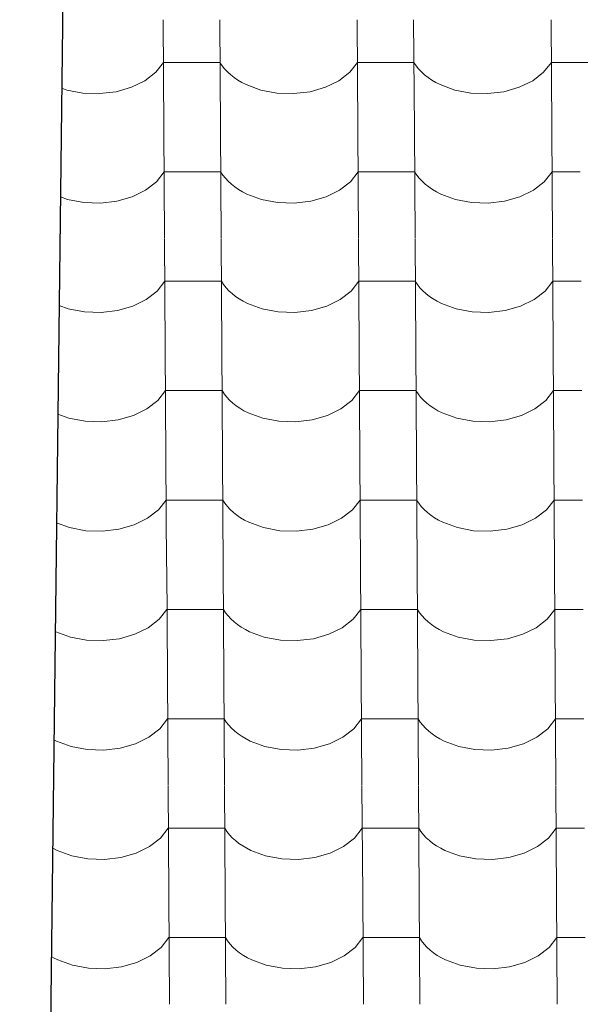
# Model space of a CAD drawing. Header units: millimetres. Extents: x -29001 to 109416, y -1251 to 13451.
# Tile 17 of 163: x -20792 to -20315, y 9311 to 10148. Entities that reach past the tile are written whole.
import ezdxf

# ---------------------------------------------------------------- set-up
doc = ezdxf.new("R2010")
doc.units = ezdxf.units.MM
doc.header["$MEASUREMENT"] = 0
for name, color, linetype in [('POHLED JIŽNÍ_1_Konstrukce - nosné', 7, 'Continuous'), ('POHLED JIŽNÍ_1_Nové_Konstrukce - střechy a skořepiny', 7, 'Continuous'), ('POHLED JIŽNÍ_1_Nové_Výplně - Povrchové', 7, 'Continuous')]:
    doc.layers.add(name, color=color, linetype=linetype)

# ---------------------------------------------------------------- blocks, each defined once
blk = doc.blocks.new('*X1', base_point=(-31394.74, -25864.88))
at = {"layer": 'POHLED JIŽNÍ_1_Nové_Výplně - Povrchové', "color": 21, "linetype": 'Continuous', "lineweight": 20, "true_color": 0xffaaaa}
for p, q in [((-20669.61, 10148.21), (-20669.03, 10055.54)), ((-20621.58, 10148.21), (-20621, 10055.54)), ((-20504.61, 10148.21), (-20504.03, 10055.54)), ((-20456.58, 10148.21), (-20456, 10055.54)), ((-20339.62, 10148.21), (-20339.04, 10055.54)), ((-20676, 10103.67), (-20669.39, 10112.05)), ((-20645.37, 10112.05), (-20669.39, 10112.05)), ((-20621.35, 10112.05), (-20645.37, 10112.05)), ((-20621.35, 10112.05), (-20619.51, 10109.26)), ((-20511, 10103.67), (-20504.39, 10112.05)), ((-20480.37, 10112.05), (-20504.39, 10112.05)), ((-20456.35, 10112.05), (-20480.37, 10112.05)), ((-20456.35, 10112.05), (-20454.51, 10109.26)), ((-20346.01, 10103.67), (-20339.39, 10112.05)), ((-20315.37, 10112.05), (-20339.39, 10112.05)), ((-20291.36, 10112.05), (-20315.37, 10112.05)), ((-20685.27, 10096.5), (-20676, 10103.67)), ((-20619.51, 10109.26), (-20617.37, 10106.56)), ((-20617.37, 10106.56), (-20614.95, 10103.98)), ((-20614.95, 10103.98), (-20612.25, 10101.51)), ((-20520.27, 10096.5), (-20511, 10103.67)), ((-20454.51, 10109.26), (-20452.37, 10106.56)), ((-20452.37, 10106.56), (-20449.95, 10103.98)), ((-20449.95, 10103.98), (-20447.25, 10101.51)), ((-20355.27, 10096.5), (-20346.01, 10103.67)), ((-20696.71, 10090.91), (-20685.27, 10096.5)), ((-20612.25, 10101.51), (-20609.3, 10099.19)), ((-20609.3, 10099.19), (-20606.1, 10097.01)), ((-20606.1, 10097.01), (-20602.67, 10094.99)), ((-20531.71, 10090.91), (-20520.27, 10096.5)), ((-20447.25, 10101.51), (-20444.3, 10099.19)), ((-20444.3, 10099.19), (-20441.1, 10097.01)), ((-20441.1, 10097.01), (-20437.68, 10094.99)), ((-20366.71, 10090.91), (-20355.27, 10096.5)), ((-20756.03, 10090.2), (-20751.57, 10088.57)), ((-20751.57, 10088.57), (-20737.89, 10085.98)), ((-20723.71, 10085.51), (-20709.74, 10087.18)), ((-20709.74, 10087.18), (-20696.71, 10090.91)), ((-20602.67, 10094.99), (-20599.04, 10093.14)), ((-20599.04, 10093.14), (-20586.57, 10088.57)), ((-20586.57, 10088.57), (-20572.89, 10085.98)), ((-20558.71, 10085.51), (-20544.75, 10087.18)), ((-20544.75, 10087.18), (-20531.71, 10090.91)), ((-20437.68, 10094.99), (-20434.04, 10093.14)), ((-20434.04, 10093.14), (-20421.57, 10088.57)), ((-20421.57, 10088.57), (-20407.89, 10085.98)), ((-20393.71, 10085.51), (-20379.75, 10087.18)), ((-20379.75, 10087.18), (-20366.71, 10090.91)), ((-20737.89, 10085.98), (-20723.71, 10085.51)), ((-20572.89, 10085.98), (-20558.71, 10085.51)), ((-20407.89, 10085.98), (-20393.71, 10085.51)), ((-20669.03, 10055.2), (-20668.45, 9962.53)), ((-20621, 10055.2), (-20620.42, 9962.53)), ((-20504.03, 10055.2), (-20503.45, 9962.53)), ((-20456, 10055.2), (-20455.42, 9962.53)), ((-20339.04, 10055.2), (-20338.46, 9962.53)), ((-20675.42, 10010.66), (-20668.8, 10019.04)), ((-20644.79, 10019.04), (-20668.8, 10019.04)), ((-20620.77, 10019.04), (-20644.79, 10019.04)), ((-20620.77, 10019.04), (-20618.93, 10016.25)), ((-20618.93, 10016.25), (-20616.79, 10013.56)), ((-20616.79, 10013.56), (-20614.37, 10010.97)), ((-20510.42, 10010.66), (-20503.81, 10019.04)), ((-20479.79, 10019.04), (-20503.81, 10019.04)), ((-20455.77, 10019.04), (-20479.79, 10019.04)), ((-20455.77, 10019.04), (-20453.93, 10016.25)), ((-20453.93, 10016.25), (-20451.79, 10013.56)), ((-20451.79, 10013.56), (-20449.37, 10010.97)), ((-20345.42, 10010.66), (-20338.81, 10019.04)), ((-20314.79, 10019.04), (-20338.81, 10019.04)), ((-20696.13, 9997.9), (-20684.68, 10003.49)), ((-20684.68, 10003.49), (-20675.42, 10010.66)), ((-20614.37, 10010.97), (-20611.67, 10008.5)), ((-20611.67, 10008.5), (-20608.71, 10006.18)), ((-20608.71, 10006.18), (-20605.52, 10004)), ((-20605.52, 10004), (-20602.09, 10001.98)), ((-20531.13, 9997.9), (-20519.69, 10003.49)), ((-20519.69, 10003.49), (-20510.42, 10010.66)), ((-20449.37, 10010.97), (-20446.67, 10008.5)), ((-20446.67, 10008.5), (-20443.72, 10006.18)), ((-20443.72, 10006.18), (-20440.52, 10004)), ((-20440.52, 10004), (-20437.09, 10001.98)), ((-20366.13, 9997.9), (-20354.69, 10003.49)), ((-20354.69, 10003.49), (-20345.42, 10010.66)), ((-20757.14, 9997.82), (-20750.98, 9995.56)), ((-20750.98, 9995.56), (-20737.31, 9992.97)), ((-20709.16, 9994.17), (-20696.13, 9997.9)), ((-20602.09, 10001.98), (-20598.46, 10000.13)), ((-20598.46, 10000.13), (-20585.99, 9995.56)), ((-20585.99, 9995.56), (-20572.31, 9992.97)), ((-20544.16, 9994.17), (-20531.13, 9997.9)), ((-20437.09, 10001.98), (-20433.46, 10000.13)), ((-20433.46, 10000.13), (-20420.99, 9995.56)), ((-20420.99, 9995.56), (-20407.31, 9992.97)), ((-20379.17, 9994.17), (-20366.13, 9997.9)), ((-20737.31, 9992.97), (-20723.13, 9992.5)), ((-20723.13, 9992.5), (-20709.16, 9994.17)), ((-20572.31, 9992.97), (-20558.13, 9992.5)), ((-20558.13, 9992.5), (-20544.16, 9994.17)), ((-20407.31, 9992.97), (-20393.13, 9992.5)), ((-20393.13, 9992.5), (-20379.17, 9994.17)), ((-20668.45, 9962.19), (-20667.87, 9869.52)), ((-20620.41, 9962.19), (-20619.83, 9869.52)), ((-20503.45, 9962.19), (-20502.87, 9869.52)), ((-20455.42, 9962.19), (-20454.84, 9869.52)), ((-20338.45, 9962.19), (-20337.87, 9869.52)), ((-20674.84, 9917.65), (-20668.22, 9926.04)), ((-20644.2, 9926.04), (-20668.22, 9926.04)), ((-20620.19, 9926.04), (-20644.2, 9926.04)), ((-20620.19, 9926.04), (-20618.35, 9923.24)), ((-20618.35, 9923.24), (-20616.21, 9920.55)), ((-20616.21, 9920.55), (-20613.78, 9917.96)), ((-20509.84, 9917.65), (-20503.22, 9926.04)), ((-20479.21, 9926.04), (-20503.22, 9926.04)), ((-20455.19, 9926.04), (-20479.21, 9926.04)), ((-20455.19, 9926.04), (-20453.35, 9923.24)), ((-20453.35, 9923.24), (-20451.21, 9920.55)), ((-20451.21, 9920.55), (-20448.79, 9917.96)), ((-20344.84, 9917.65), (-20338.23, 9926.04)), ((-20314.21, 9926.04), (-20338.23, 9926.04)), ((-20684.1, 9910.48), (-20674.84, 9917.65)), ((-20613.78, 9917.96), (-20611.09, 9915.5)), ((-20611.09, 9915.5), (-20608.13, 9913.17)), ((-20608.13, 9913.17), (-20604.93, 9910.99)), ((-20519.11, 9910.48), (-20509.84, 9917.65)), ((-20448.79, 9917.96), (-20446.09, 9915.5)), ((-20446.09, 9915.5), (-20443.14, 9913.17)), ((-20443.14, 9913.17), (-20439.94, 9910.99)), ((-20354.11, 9910.48), (-20344.84, 9917.65)), ((-20758.26, 9905.43), (-20750.4, 9902.55)), ((-20708.58, 9901.16), (-20695.54, 9904.89)), ((-20695.54, 9904.89), (-20684.1, 9910.48)), ((-20604.93, 9910.99), (-20601.51, 9908.97)), ((-20601.51, 9908.97), (-20597.88, 9907.12)), ((-20597.88, 9907.12), (-20585.4, 9902.55)), ((-20543.58, 9901.16), (-20530.55, 9904.89)), ((-20530.55, 9904.89), (-20519.11, 9910.48)), ((-20439.94, 9910.99), (-20436.51, 9908.97)), ((-20436.51, 9908.97), (-20432.88, 9907.12)), ((-20432.88, 9907.12), (-20420.41, 9902.55)), ((-20378.59, 9901.16), (-20365.55, 9904.89)), ((-20365.55, 9904.89), (-20354.11, 9910.48)), ((-20750.4, 9902.55), (-20736.73, 9899.96)), ((-20736.73, 9899.96), (-20722.55, 9899.49)), ((-20722.55, 9899.49), (-20708.58, 9901.16)), ((-20585.4, 9902.55), (-20571.73, 9899.96)), ((-20571.73, 9899.96), (-20557.55, 9899.49)), ((-20557.55, 9899.49), (-20543.58, 9901.16)), ((-20420.41, 9902.55), (-20406.73, 9899.96)), ((-20406.73, 9899.96), (-20392.55, 9899.49)), ((-20392.55, 9899.49), (-20378.59, 9901.16)), ((-20667.87, 9869.18), (-20667.29, 9776.51)), ((-20619.83, 9869.18), (-20619.25, 9776.51)), ((-20502.87, 9869.18), (-20502.29, 9776.51)), ((-20454.83, 9869.18), (-20454.26, 9776.51)), ((-20337.87, 9869.18), (-20337.29, 9776.51)), ((-20674.26, 9824.64), (-20667.64, 9833.03)), ((-20643.62, 9833.03), (-20667.64, 9833.03)), ((-20619.61, 9833.03), (-20643.62, 9833.03)), ((-20619.61, 9833.03), (-20617.76, 9830.23)), ((-20617.76, 9830.23), (-20615.63, 9827.54)), ((-20615.63, 9827.54), (-20613.2, 9824.95)), ((-20509.26, 9824.64), (-20502.64, 9833.03)), ((-20478.63, 9833.03), (-20502.64, 9833.03)), ((-20454.61, 9833.03), (-20478.63, 9833.03)), ((-20454.61, 9833.03), (-20452.77, 9830.23)), ((-20452.77, 9830.23), (-20450.63, 9827.54)), ((-20450.63, 9827.54), (-20448.21, 9824.95)), ((-20344.26, 9824.64), (-20337.65, 9833.03)), ((-20313.63, 9833.03), (-20337.65, 9833.03)), ((-20683.52, 9817.47), (-20674.26, 9824.64)), ((-20613.2, 9824.95), (-20610.51, 9822.49)), ((-20610.51, 9822.49), (-20607.55, 9820.16)), ((-20607.55, 9820.16), (-20604.35, 9817.98)), ((-20518.52, 9817.47), (-20509.26, 9824.64)), ((-20448.21, 9824.95), (-20445.51, 9822.49)), ((-20445.51, 9822.49), (-20442.55, 9820.16)), ((-20442.55, 9820.16), (-20439.36, 9817.98)), ((-20353.53, 9817.47), (-20344.26, 9824.64)), ((-20759.38, 9813.04), (-20749.82, 9809.54)), ((-20708, 9808.15), (-20694.96, 9811.88)), ((-20694.96, 9811.88), (-20683.52, 9817.47)), ((-20604.35, 9817.98), (-20600.93, 9815.96)), ((-20600.93, 9815.96), (-20597.3, 9814.11)), ((-20597.3, 9814.11), (-20584.82, 9809.54)), ((-20543, 9808.15), (-20529.97, 9811.88)), ((-20529.97, 9811.88), (-20518.52, 9817.47)), ((-20439.36, 9817.98), (-20435.93, 9815.96)), ((-20435.93, 9815.96), (-20432.3, 9814.11)), ((-20432.3, 9814.11), (-20419.83, 9809.54)), ((-20378, 9808.15), (-20364.97, 9811.88)), ((-20364.97, 9811.88), (-20353.53, 9817.47)), ((-20749.82, 9809.54), (-20736.15, 9806.95)), ((-20736.15, 9806.95), (-20721.96, 9806.48)), ((-20721.96, 9806.48), (-20708, 9808.15)), ((-20584.82, 9809.54), (-20571.15, 9806.95)), ((-20571.15, 9806.95), (-20556.97, 9806.48)), ((-20556.97, 9806.48), (-20543, 9808.15)), ((-20419.83, 9809.54), (-20406.15, 9806.95)), ((-20406.15, 9806.95), (-20391.97, 9806.48)), ((-20391.97, 9806.48), (-20378, 9808.15)), ((-20667.29, 9776.17), (-20666.71, 9683.5)), ((-20619.25, 9776.17), (-20618.67, 9683.5)), ((-20502.29, 9776.17), (-20501.71, 9683.5)), ((-20454.25, 9776.17), (-20453.67, 9683.5)), ((-20337.29, 9776.17), (-20336.71, 9683.5)), ((-20673.67, 9731.63), (-20667.06, 9740.02)), ((-20643.04, 9740.02), (-20667.06, 9740.02)), ((-20619.02, 9740.02), (-20643.04, 9740.02)), ((-20619.02, 9740.02), (-20617.18, 9737.22)), ((-20617.18, 9737.22), (-20615.04, 9734.53)), ((-20508.68, 9731.63), (-20502.06, 9740.02)), ((-20478.04, 9740.02), (-20502.06, 9740.02)), ((-20454.03, 9740.02), (-20478.04, 9740.02)), ((-20454.03, 9740.02), (-20452.19, 9737.22)), ((-20452.19, 9737.22), (-20450.05, 9734.53)), ((-20343.68, 9731.63), (-20337.06, 9740.02)), ((-20313.05, 9740.02), (-20337.06, 9740.02)), ((-20682.94, 9724.46), (-20673.67, 9731.63)), ((-20615.04, 9734.53), (-20612.62, 9731.94)), ((-20612.62, 9731.94), (-20609.92, 9729.48)), ((-20609.92, 9729.48), (-20606.97, 9727.15)), ((-20606.97, 9727.15), (-20603.77, 9724.97)), ((-20517.94, 9724.46), (-20508.68, 9731.63)), ((-20450.05, 9734.53), (-20447.62, 9731.94)), ((-20447.62, 9731.94), (-20444.93, 9729.48)), ((-20444.93, 9729.48), (-20441.97, 9727.15)), ((-20441.97, 9727.15), (-20438.77, 9724.97)), ((-20352.94, 9724.46), (-20343.68, 9731.63)), ((-20760.49, 9720.66), (-20749.24, 9716.53)), ((-20707.42, 9715.14), (-20694.38, 9718.87)), ((-20694.38, 9718.87), (-20682.94, 9724.46)), ((-20603.77, 9724.97), (-20600.35, 9722.95)), ((-20600.35, 9722.95), (-20596.71, 9721.1)), ((-20596.71, 9721.1), (-20584.24, 9716.53)), ((-20542.42, 9715.14), (-20529.38, 9718.87)), ((-20529.38, 9718.87), (-20517.94, 9724.46)), ((-20438.77, 9724.97), (-20435.35, 9722.95)), ((-20435.35, 9722.95), (-20431.72, 9721.1)), ((-20431.72, 9721.1), (-20419.24, 9716.53)), ((-20377.42, 9715.14), (-20364.39, 9718.87)), ((-20364.39, 9718.87), (-20352.94, 9724.46)), ((-20749.24, 9716.53), (-20735.56, 9713.94)), ((-20735.56, 9713.94), (-20721.38, 9713.47)), ((-20721.38, 9713.47), (-20707.42, 9715.14)), ((-20584.24, 9716.53), (-20570.57, 9713.94)), ((-20570.57, 9713.94), (-20556.38, 9713.47)), ((-20556.38, 9713.47), (-20542.42, 9715.14)), ((-20419.24, 9716.53), (-20405.57, 9713.94)), ((-20405.57, 9713.94), (-20391.39, 9713.47)), ((-20391.39, 9713.47), (-20377.42, 9715.14)), ((-20666.7, 9683.16), (-20666.12, 9590.49)), ((-20618.67, 9683.16), (-20618.09, 9590.49)), ((-20501.71, 9683.16), (-20501.13, 9590.49)), ((-20453.67, 9683.16), (-20453.09, 9590.49)), ((-20336.71, 9683.16), (-20336.13, 9590.49)), ((-20673.09, 9638.62), (-20666.48, 9647.01)), ((-20642.46, 9647.01), (-20666.48, 9647.01)), ((-20618.44, 9647.01), (-20642.46, 9647.01)), ((-20618.44, 9647.01), (-20616.6, 9644.22)), ((-20616.6, 9644.22), (-20614.46, 9641.52)), ((-20508.1, 9638.62), (-20501.48, 9647.01)), ((-20477.46, 9647.01), (-20501.48, 9647.01)), ((-20453.45, 9647.01), (-20477.46, 9647.01)), ((-20453.45, 9647.01), (-20451.6, 9644.22)), ((-20451.6, 9644.22), (-20449.47, 9641.52)), ((-20343.1, 9638.62), (-20336.48, 9647.01)), ((-20312.47, 9647.01), (-20336.48, 9647.01)), ((-20682.36, 9631.45), (-20673.09, 9638.62)), ((-20614.46, 9641.52), (-20612.04, 9638.93)), ((-20612.04, 9638.93), (-20609.34, 9636.47)), ((-20609.34, 9636.47), (-20606.39, 9634.14)), ((-20517.36, 9631.45), (-20508.1, 9638.62)), ((-20449.47, 9641.52), (-20447.04, 9638.93)), ((-20447.04, 9638.93), (-20444.35, 9636.47)), ((-20444.35, 9636.47), (-20441.39, 9634.14)), ((-20352.36, 9631.45), (-20343.1, 9638.62)), ((-20761.61, 9628.34), (-20761.13, 9628.1)), ((-20761.13, 9628.1), (-20748.66, 9623.52)), ((-20693.8, 9625.86), (-20682.36, 9631.45)), ((-20606.39, 9634.14), (-20603.19, 9631.96)), ((-20603.19, 9631.96), (-20599.77, 9629.94)), ((-20599.77, 9629.94), (-20596.13, 9628.1)), ((-20596.13, 9628.1), (-20583.66, 9623.52)), ((-20528.8, 9625.86), (-20517.36, 9631.45)), ((-20441.39, 9634.14), (-20438.19, 9631.96)), ((-20438.19, 9631.96), (-20434.77, 9629.94)), ((-20434.77, 9629.94), (-20431.13, 9628.1)), ((-20431.13, 9628.1), (-20418.66, 9623.52)), ((-20363.81, 9625.86), (-20352.36, 9631.45)), ((-20748.66, 9623.52), (-20734.98, 9620.94)), ((-20734.98, 9620.94), (-20720.8, 9620.46)), ((-20720.8, 9620.46), (-20706.84, 9622.13)), ((-20706.84, 9622.13), (-20693.8, 9625.86)), ((-20583.66, 9623.52), (-20569.98, 9620.94)), ((-20569.98, 9620.94), (-20555.8, 9620.46)), ((-20555.8, 9620.46), (-20541.84, 9622.13)), ((-20541.84, 9622.13), (-20528.8, 9625.86)), ((-20418.66, 9623.52), (-20404.99, 9620.94)), ((-20404.99, 9620.94), (-20390.81, 9620.46)), ((-20390.81, 9620.46), (-20376.84, 9622.13)), ((-20376.84, 9622.13), (-20363.81, 9625.86)), ((-20666.12, 9590.16), (-20665.54, 9497.48)), ((-20618.09, 9590.16), (-20617.51, 9497.48)), ((-20501.12, 9590.16), (-20500.55, 9497.48)), ((-20453.09, 9590.16), (-20452.51, 9497.48)), ((-20336.13, 9590.16), (-20335.55, 9497.48)), ((-20672.51, 9545.61), (-20665.9, 9554)), ((-20641.88, 9554), (-20665.9, 9554)), ((-20617.86, 9554), (-20641.88, 9554)), ((-20617.86, 9554), (-20616.02, 9551.21)), ((-20616.02, 9551.21), (-20613.88, 9548.51)), ((-20507.51, 9545.61), (-20500.9, 9554)), ((-20476.88, 9554), (-20500.9, 9554)), ((-20452.86, 9554), (-20476.88, 9554)), ((-20452.86, 9554), (-20451.02, 9551.21)), ((-20451.02, 9551.21), (-20448.88, 9548.51)), ((-20342.52, 9545.61), (-20335.9, 9554)), ((-20311.88, 9554), (-20335.9, 9554)), ((-20681.78, 9538.44), (-20672.51, 9545.61)), ((-20613.88, 9548.51), (-20611.46, 9545.92)), ((-20611.46, 9545.92), (-20608.76, 9543.46)), ((-20608.76, 9543.46), (-20605.81, 9541.13)), ((-20516.78, 9538.44), (-20507.51, 9545.61)), ((-20448.88, 9548.51), (-20446.46, 9545.92)), ((-20446.46, 9545.92), (-20443.76, 9543.46)), ((-20443.76, 9543.46), (-20440.81, 9541.13)), ((-20351.78, 9538.44), (-20342.52, 9545.61)), ((-20762.72, 9536.19), (-20760.55, 9535.09)), ((-20760.55, 9535.09), (-20748.08, 9530.51)), ((-20693.22, 9532.85), (-20681.78, 9538.44)), ((-20605.81, 9541.13), (-20602.61, 9538.95)), ((-20602.61, 9538.95), (-20599.18, 9536.93)), ((-20599.18, 9536.93), (-20595.55, 9535.09)), ((-20595.55, 9535.09), (-20583.08, 9530.51)), ((-20528.22, 9532.85), (-20516.78, 9538.44)), ((-20440.81, 9541.13), (-20437.61, 9538.95)), ((-20437.61, 9538.95), (-20434.19, 9536.93)), ((-20434.19, 9536.93), (-20430.55, 9535.09)), ((-20430.55, 9535.09), (-20418.08, 9530.51)), ((-20363.22, 9532.85), (-20351.78, 9538.44)), ((-20748.08, 9530.51), (-20734.4, 9527.93)), ((-20734.4, 9527.93), (-20720.22, 9527.46)), ((-20720.22, 9527.46), (-20706.25, 9529.13)), ((-20706.25, 9529.13), (-20693.22, 9532.85)), ((-20583.08, 9530.51), (-20569.4, 9527.93)), ((-20569.4, 9527.93), (-20555.22, 9527.46)), ((-20555.22, 9527.46), (-20541.26, 9529.13)), ((-20541.26, 9529.13), (-20528.22, 9532.85)), ((-20418.08, 9530.51), (-20404.41, 9527.93)), ((-20404.41, 9527.93), (-20390.22, 9527.46)), ((-20390.22, 9527.46), (-20376.26, 9529.13)), ((-20376.26, 9529.13), (-20363.22, 9532.85)), ((-20665.54, 9497.15), (-20664.96, 9404.47)), ((-20617.51, 9497.15), (-20616.93, 9404.47)), ((-20500.54, 9497.15), (-20499.96, 9404.47)), ((-20452.51, 9497.15), (-20451.93, 9404.47)), ((-20335.55, 9497.15), (-20334.97, 9404.47)), ((-20671.93, 9452.6), (-20665.31, 9460.99)), ((-20641.3, 9460.99), (-20665.31, 9460.99)), ((-20617.28, 9460.99), (-20641.3, 9460.99)), ((-20617.28, 9460.99), (-20615.44, 9458.2)), ((-20506.93, 9452.6), (-20500.32, 9460.99)), ((-20476.3, 9460.99), (-20500.32, 9460.99)), ((-20452.28, 9460.99), (-20476.3, 9460.99)), ((-20452.28, 9460.99), (-20450.44, 9458.2)), ((-20341.94, 9452.6), (-20335.32, 9460.99)), ((-20311.3, 9460.99), (-20335.32, 9460.99)), ((-20681.2, 9445.43), (-20671.93, 9452.6)), ((-20615.44, 9458.2), (-20613.3, 9455.5)), ((-20613.3, 9455.5), (-20610.88, 9452.91)), ((-20610.88, 9452.91), (-20608.18, 9450.45)), ((-20516.2, 9445.43), (-20506.93, 9452.6)), ((-20450.44, 9458.2), (-20448.3, 9455.5)), ((-20448.3, 9455.5), (-20445.88, 9452.91)), ((-20445.88, 9452.91), (-20443.18, 9450.45)), ((-20351.2, 9445.43), (-20341.94, 9452.6)), ((-20763.84, 9444.07), (-20763.6, 9443.93)), ((-20763.6, 9443.93), (-20759.97, 9442.08)), ((-20692.64, 9439.84), (-20681.2, 9445.43)), ((-20608.18, 9450.45), (-20605.23, 9448.12)), ((-20605.23, 9448.12), (-20602.03, 9445.94)), ((-20602.03, 9445.94), (-20598.6, 9443.93)), ((-20598.6, 9443.93), (-20594.97, 9442.08)), ((-20527.64, 9439.84), (-20516.2, 9445.43)), ((-20443.18, 9450.45), (-20440.23, 9448.12)), ((-20440.23, 9448.12), (-20437.03, 9445.94)), ((-20437.03, 9445.94), (-20433.6, 9443.93)), ((-20433.6, 9443.93), (-20429.97, 9442.08)), ((-20362.64, 9439.84), (-20351.2, 9445.43)), ((-20759.97, 9442.08), (-20747.49, 9437.5)), ((-20747.49, 9437.5), (-20733.82, 9434.92)), ((-20733.82, 9434.92), (-20719.64, 9434.45)), ((-20719.64, 9434.45), (-20705.67, 9436.12)), ((-20705.67, 9436.12), (-20692.64, 9439.84)), ((-20594.97, 9442.08), (-20582.5, 9437.5)), ((-20582.5, 9437.5), (-20568.82, 9434.92)), ((-20568.82, 9434.92), (-20554.64, 9434.45)), ((-20554.64, 9434.45), (-20540.68, 9436.12)), ((-20540.68, 9436.12), (-20527.64, 9439.84)), ((-20429.97, 9442.08), (-20417.5, 9437.5)), ((-20417.5, 9437.5), (-20403.82, 9434.92)), ((-20403.82, 9434.92), (-20389.64, 9434.45)), ((-20389.64, 9434.45), (-20375.68, 9436.12)), ((-20375.68, 9436.12), (-20362.64, 9439.84)), ((-20664.96, 9404.14), (-20664.38, 9311.46)), ((-20616.92, 9404.14), (-20616.35, 9311.46)), ((-20499.96, 9404.14), (-20499.38, 9311.46)), ((-20451.93, 9404.14), (-20451.35, 9311.46)), ((-20334.96, 9404.14), (-20334.38, 9311.46)), ((-20671.35, 9359.59), (-20664.73, 9367.98)), ((-20640.72, 9367.98), (-20664.73, 9367.98)), ((-20616.7, 9367.98), (-20640.72, 9367.98)), ((-20616.7, 9367.98), (-20614.86, 9365.19)), ((-20506.35, 9359.59), (-20499.74, 9367.98)), ((-20475.72, 9367.98), (-20499.74, 9367.98)), ((-20451.7, 9367.98), (-20475.72, 9367.98)), ((-20451.7, 9367.98), (-20449.86, 9365.19)), ((-20341.35, 9359.59), (-20334.74, 9367.98)), ((-20310.72, 9367.98), (-20334.74, 9367.98)), ((-20680.61, 9352.42), (-20671.35, 9359.59)), ((-20614.86, 9365.19), (-20612.72, 9362.49)), ((-20612.72, 9362.49), (-20610.3, 9359.9)), ((-20610.3, 9359.9), (-20607.6, 9357.44)), ((-20515.62, 9352.42), (-20506.35, 9359.59)), ((-20449.86, 9365.19), (-20447.72, 9362.49)), ((-20447.72, 9362.49), (-20445.3, 9359.9)), ((-20445.3, 9359.9), (-20442.6, 9357.44)), ((-20350.62, 9352.42), (-20341.35, 9359.59)), ((-20764.95, 9352.06), (-20763.02, 9350.92)), ((-20763.02, 9350.92), (-20759.38, 9349.07)), ((-20692.06, 9346.83), (-20680.61, 9352.42)), ((-20607.6, 9357.44), (-20604.64, 9355.11)), ((-20604.64, 9355.11), (-20601.45, 9352.93)), ((-20601.45, 9352.93), (-20598.02, 9350.92)), ((-20598.02, 9350.92), (-20594.39, 9349.07)), ((-20527.06, 9346.83), (-20515.62, 9352.42)), ((-20442.6, 9357.44), (-20439.65, 9355.11)), ((-20439.65, 9355.11), (-20436.45, 9352.93)), ((-20436.45, 9352.93), (-20433.02, 9350.92)), ((-20433.02, 9350.92), (-20429.39, 9349.07)), ((-20362.06, 9346.83), (-20350.62, 9352.42)), ((-20759.38, 9349.07), (-20746.91, 9344.5)), ((-20746.91, 9344.5), (-20733.24, 9341.91)), ((-20733.24, 9341.91), (-20719.06, 9341.44)), ((-20719.06, 9341.44), (-20705.09, 9343.11)), ((-20705.09, 9343.11), (-20692.06, 9346.83)), ((-20594.39, 9349.07), (-20581.92, 9344.5)), ((-20581.92, 9344.5), (-20568.24, 9341.91)), ((-20568.24, 9341.91), (-20554.06, 9341.44)), ((-20554.06, 9341.44), (-20540.09, 9343.11)), ((-20540.09, 9343.11), (-20527.06, 9346.83)), ((-20429.39, 9349.07), (-20416.92, 9344.5)), ((-20416.92, 9344.5), (-20403.24, 9341.91)), ((-20403.24, 9341.91), (-20389.06, 9341.44)), ((-20389.06, 9341.44), (-20375.1, 9343.11)), ((-20375.1, 9343.11), (-20362.06, 9346.83))]:
    blk.add_line(p, q, dxfattribs=at)

msp = doc.modelspace()

# ---------------------------------------------------------------- linework, layer by layer
at = {"layer": 'POHLED JIŽNÍ_1_Nové_Konstrukce - střechy a skořepiny', "color": 1, "linetype": 'Continuous', "lineweight": 25}
msp.add_line((-20745.86, 10930.64), (-20791.76, 7135.62), dxfattribs=at)

# ---------------------------------------------------------------- block references
at = {"layer": 'POHLED JIŽNÍ_1_Konstrukce - nosné', "color": 9, "linetype": 'Continuous', "lineweight": 13}
msp.add_blockref('*X1', (-31394.74, -25864.88), dxfattribs=at)

doc.saveas('drawing.dxf')
